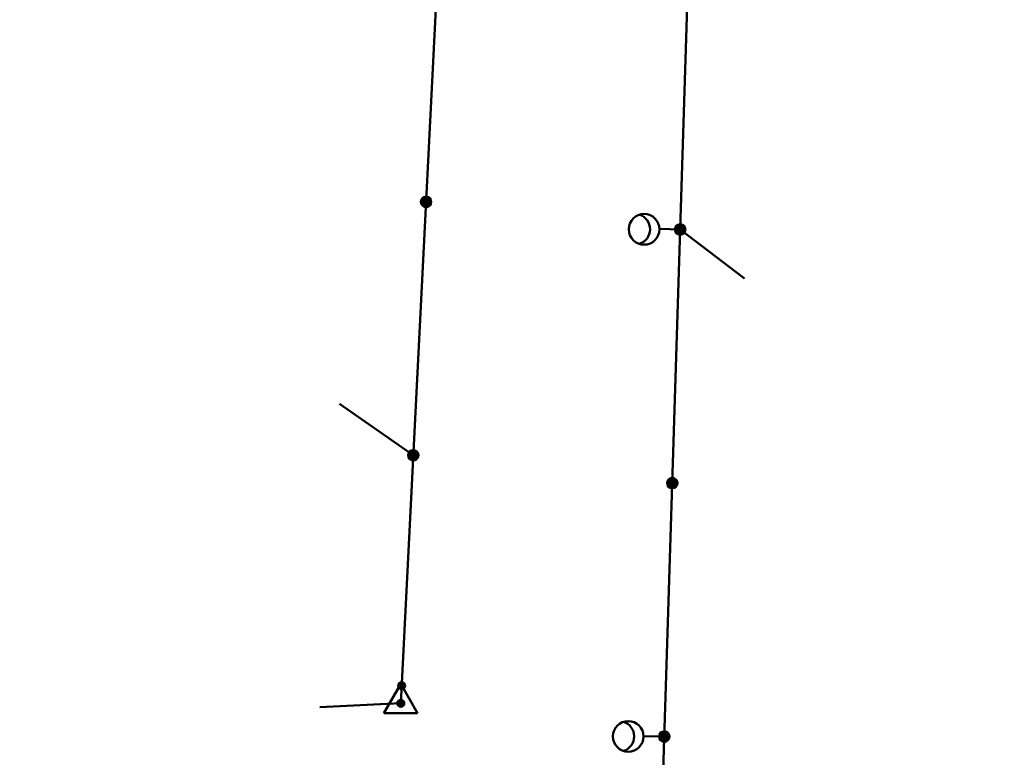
# Model space of a CAD drawing. Header units: millimetres. Extents: x 0 to 5880, y 0 to 297.
# Tile 21 of 35: x 2178 to 2239, y 160 to 205. Entities that reach past the tile are written whole.
import ezdxf

# ---------------------------------------------------------------- set-up
doc = ezdxf.new("R2010")
doc.units = ezdxf.units.MM
doc.linetypes.add('K5LT_BASIC', pattern=[0])
doc.linetypes.add('K5LT_THIN', pattern=[0])
doc.layers.add('Системный слой', color=7, linetype='Continuous')

# ---------------------------------------------------------------- blocks, each defined once
blk = doc.blocks.new('U239')
at = {"layer": 'Системный слой', "color": 7, "linetype": 'K5LT_BASIC', "lineweight": 50}
for p, q in [((2201.656218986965, 164.2585212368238), (2200.626768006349, 162.4754598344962)), ((2202.68566996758, 162.4754598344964), (2201.656218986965, 164.2585212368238)), ((2200.626768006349, 162.4754598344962), (2202.68566996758, 162.4754598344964))]:
    blk.add_line(p, q, dxfattribs=at)
blk = doc.blocks.new('U242')
at = {"layer": 'Системный слой'}
h = blk.add_hatch(color=7, dxfattribs=at)
h.paths.add_polyline_path([(2201.710539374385, 164.1484554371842), (2201.599897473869, 163.9670315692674), (2201.611230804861, 163.9605883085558), (2201.622937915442, 163.9548521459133), (2201.634974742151, 163.949844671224), (2201.64729598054, 163.9455847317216), (2201.659855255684, 163.9420883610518), (2201.672605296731, 163.9393687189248), (2201.685498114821, 163.9374360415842), (2201.698485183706, 163.9362976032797), (2201.711517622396, 163.9359576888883), (2201.724546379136, 163.9364175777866), (2201.737522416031, 163.9376755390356), (2201.750396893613, 163.9397268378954), (2201.763121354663, 163.9425637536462), (2201.775647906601, 163.9461756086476), (2201.787929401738, 163.9505488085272), (2201.799919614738, 163.9556668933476), (2201.811573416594, 163.9615105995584), (2201.822846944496, 163.9680579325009), (2201.833697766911, 163.975284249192), (2201.844085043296, 163.9831623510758), (2201.853969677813, 163.9916625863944), (2201.863314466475, 164.0007529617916), (2201.872084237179, 164.0103992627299), (2201.880245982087, 164.0205651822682), (2201.887768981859, 164.0312124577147), (2201.894624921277, 164.0423010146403), (2201.90078799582, 164.0537891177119), (2201.906235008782, 164.0656335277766), (2201.910945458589, 164.0777896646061), (2201.914901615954, 164.0902117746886), (2201.918088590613, 164.102853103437), (2201.920494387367, 164.1156660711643), (2201.922109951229, 164.1286024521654), (2201.922929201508, 164.1416135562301), (2201.922949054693, 164.1546504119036), (2201.92216943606, 164.1676639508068), (2201.920593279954, 164.1806051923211), (2201.918226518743, 164.1934254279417), (2201.915078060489, 164.2060764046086), (2201.911159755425, 164.2185105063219), (2201.906486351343, 164.23068093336), (2201.901075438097, 164.2425418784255), (2201.89494738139, 164.2540486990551), (2201.888125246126, 164.2651580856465), (2201.880634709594, 164.2758282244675), (2201.872503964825, 164.2860189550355), (2201.863763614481, 164.2956919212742), (2201.854446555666, 164.3048107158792), (2201.844587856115, 164.3133410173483), (2201.834224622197, 164.3212507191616), (2201.823395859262, 164.3285100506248), (2201.821844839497, 164.3294729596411)])
h.paths.add_polyline_path([(2201.498128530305, 164.1423004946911), (2201.498905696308, 164.1292868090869), (2201.500479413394, 164.1163452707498), (2201.502843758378, 164.1035245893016), (2201.505989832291, 164.0908730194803), (2201.509905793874, 164.0784381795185), (2201.514576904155, 164.0662668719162), (2201.519985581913, 164.0544049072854), (2201.52611146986, 164.0428969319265), (2201.532931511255, 164.0317862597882), (2201.54042003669, 164.0211147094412), (2201.548548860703, 164.010922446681), (2201.557287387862, 164.0012478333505), (2201.566602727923, 163.9921272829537), (2201.576459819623, 163.9835951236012), (2201.586821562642, 163.9756834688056), (2201.597648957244, 163.9684220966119), (2201.599890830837, 163.9670356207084), (2201.710539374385, 164.1484554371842), (2201.821844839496, 164.3294729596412), (2201.810535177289, 164.3359576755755), (2201.798849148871, 164.341736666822), (2201.786830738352, 164.3467881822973), (2201.774525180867, 164.3510932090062), (2201.761978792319, 164.3546355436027), (2201.749238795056, 164.3574018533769), (2201.736353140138, 164.3593817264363), (2201.72337032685, 164.3605677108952), (2201.710339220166, 164.3609553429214), (2201.697308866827, 164.3605431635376), (2201.684328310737, 164.3593327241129), (2201.671446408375, 164.3573285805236), (2201.658711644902, 164.3545382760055), (2201.646171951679, 164.3509723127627), (2201.633874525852, 164.3466441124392), (2201.621865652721, 164.3415699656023), (2201.610190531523, 164.3357689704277), (2201.598893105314, 164.3292629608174), (2201.588015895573, 164.3220764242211), (2201.57759984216, 164.3142364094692), (2201.567684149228, 164.3057724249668), (2201.558306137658, 164.2967163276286), (2201.5495011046, 164.2871022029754), (2201.541302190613, 164.2769662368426), (2201.533740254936, 164.266346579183), (2201.526843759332, 164.2552832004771), (2201.520638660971, 164.2438177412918), (2201.515148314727, 164.2319933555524), (2201.510393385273, 164.2198545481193), (2201.506391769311, 164.2074470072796), (2201.503158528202, 164.1948174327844), (2201.500705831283, 164.1820133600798), (2201.499042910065, 164.1690829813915), (2201.498176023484, 164.1560749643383), (2201.498108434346, 164.1430382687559)])
at = {"layer": 'Системный слой', "color": 7, "linetype": 'K5LT_THIN', "lineweight": 18}
blk.add_line((2201.656069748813, 163.1499400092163), (2201.710539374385, 164.1484554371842), dxfattribs=at)
at = {"layer": 'Системный слой', "color": 7, "linetype": 'K5LT_BASIC', "lineweight": 50}
blk.add_circle((2201.710539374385, 164.1484554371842), 0.2125000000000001, dxfattribs=at)
blk = doc.blocks.new('U241')
at = {"layer": 'Системный слой'}
blk.add_blockref('U242', (0, 0), dxfattribs=at)
blk = doc.blocks.new('U240')
at = {"layer": 'Системный слой'}
h = blk.add_hatch(color=7, dxfattribs=at)
h.paths.add_polyline_path([(2201.656218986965, 163.0698136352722), (2201.861788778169, 163.1236403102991), (2201.858101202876, 163.1361447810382), (2201.853653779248, 163.1483995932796), (2201.848463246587, 163.1603586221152), (2201.842549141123, 163.1719768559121), (2201.835933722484, 163.1832105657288), (2201.828641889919, 163.1940174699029), (2201.82070108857, 163.2043568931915), (2201.812141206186, 163.2141899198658), (2201.802994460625, 163.2234795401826), (2201.79329527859, 163.2321907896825), (2201.783080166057, 163.24029088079), (2201.772387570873, 163.2477493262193), (2201.761257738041, 163.2545380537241), (2201.749732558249, 163.2606315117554), (2201.737855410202, 163.2660067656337), (2201.725670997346, 163.2706435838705), (2201.71322517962, 163.2745245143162), (2201.700564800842, 163.277634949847), (2201.6877375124, 163.2799631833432), (2201.674791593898, 163.2815004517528), (2201.661775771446, 163.2822409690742), (2201.648739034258, 163.2821819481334), (2201.635730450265, 163.2813236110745), (2201.622798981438, 163.2796691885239), (2201.609993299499, 163.2772249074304), (2201.597361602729, 163.2739999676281), (2201.584951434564, 163.2700065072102), (2201.572809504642, 163.2652595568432), (2201.560981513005, 163.2597769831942), (2201.549511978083, 163.2535794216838), (2201.538444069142, 163.2466901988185), (2201.527819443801, 163.2391352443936), (2201.517678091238, 163.2309429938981), (2201.508058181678, 163.2221442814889), (2201.498995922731, 163.2127722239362), (2201.490525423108, 163.2028620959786), (2201.482678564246, 163.1924511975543), (2201.47548488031, 163.1815787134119), (2201.468971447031, 163.1702855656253), (2201.463162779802, 163.1586142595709), (2201.458080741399, 163.1466087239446), (2201.453744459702, 163.1343141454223), (2201.450170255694, 163.1217767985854), (2201.447371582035, 163.1090438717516), (2201.445358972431, 163.0961632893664), (2201.444140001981, 163.0831835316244), (2201.443719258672, 163.0701534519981), (2201.444098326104, 163.0571220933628), (2201.445275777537, 163.0441385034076), (2201.447247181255, 163.0312515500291), (2201.450005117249, 163.0185097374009), (2201.450453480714, 163.0167400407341)])
h.paths.add_polyline_path([(2201.813415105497, 162.9268254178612), (2201.821887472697, 162.9367339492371), (2201.829736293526, 162.9471433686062), (2201.836932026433, 162.9580144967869), (2201.843447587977, 162.9693064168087), (2201.849258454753, 162.9809766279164), (2201.854342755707, 162.9929812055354), (2201.858681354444, 163.0052749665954), (2201.862257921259, 163.0178116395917), (2201.865058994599, 163.030544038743), (2201.867074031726, 163.0434242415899), (2201.868295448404, 163.0564037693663), (2201.86871864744, 163.0694337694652), (2201.868342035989, 163.0824651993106), (2201.867167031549, 163.0954490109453), (2201.865198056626, 163.1083363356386), (2201.862442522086, 163.1210786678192), (2201.861790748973, 163.1236327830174), (2201.656218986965, 163.0698136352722), (2201.450453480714, 163.0167400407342), (2201.454095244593, 163.0042221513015), (2201.458497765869, 162.9919511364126), (2201.463644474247, 162.9799731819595), (2201.469515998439, 162.9683333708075), (2201.476090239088, 162.9570755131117), (2201.483342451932, 162.9462419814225), (2201.491245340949, 162.9358735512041), (2201.499769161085, 162.9260092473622), (2201.508881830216, 162.9166861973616), (2201.518549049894, 162.9079394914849), (2201.528734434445, 162.8998020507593), (2201.539399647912, 162.8923045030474), (2201.550504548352, 162.8854750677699), (2201.562007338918, 162.8793394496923), (2201.573864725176, 162.8739207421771), (2201.586032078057, 162.8692393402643), (2201.598463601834, 162.8653128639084), (2201.611112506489, 162.8621560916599), (2201.623931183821, 162.8597809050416), (2201.636871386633, 162.8581962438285), (2201.649884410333, 162.8574080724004), (2201.662921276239, 162.8574193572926), (2201.675932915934, 162.8582300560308), (2201.688870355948, 162.8598371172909), (2201.701684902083, 162.8622344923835), (2201.714328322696, 162.8654131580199), (2201.726753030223, 162.8693611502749), (2201.738912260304, 162.8740636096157), (2201.750760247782, 162.8795028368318), (2201.762252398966, 162.8856583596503), (2201.773345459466, 162.8925070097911), (2201.783997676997, 162.9000230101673), (2201.794168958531, 162.9081780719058), (2201.803821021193, 162.9169415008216), (2201.812917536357, 162.926280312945)])
at = {"layer": 'Системный слой', "color": 7, "linetype": 'K5LT_BASIC', "lineweight": 50}
blk.add_circle((2201.656218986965, 163.0698136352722), 0.2125, dxfattribs=at)
at = {"layer": 'Системный слой'}
blk.add_blockref('U241', (0, 0), dxfattribs=at)
blk = doc.blocks.new('U238')
at = {"layer": 'Системный слой'}
for name in ['U239', 'U240']:
    blk.add_blockref(name, (0, 0), dxfattribs=at)
blk = doc.blocks.new('U251')
at = {"layer": 'Системный слой'}
h = blk.add_hatch(color=7, dxfattribs=at)
h.paths.add_polyline_path([(2218.726038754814, 192.0236017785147), (2218.595971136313, 192.3146068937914), (2218.581561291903, 192.307728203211), (2218.567514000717, 192.3001365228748), (2218.55386451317, 192.291850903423), (2218.540647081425, 192.2828921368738), (2218.527894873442, 192.2732827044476), (2218.515639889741, 192.2630467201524), (2218.503912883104, 192.252209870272), (2218.492743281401, 192.2407993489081), (2218.482159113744, 192.2288437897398), (2218.472186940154, 192.2163731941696), (2218.462851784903, 192.2034188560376), (2218.454177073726, 192.1900132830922), (2218.446184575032, 192.1761901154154), (2218.438894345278, 192.1619840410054), (2218.432324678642, 192.1474307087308), (2218.426492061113, 192.1325666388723), (2218.421411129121, 192.1174291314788), (2218.417094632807, 192.1020561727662), (2218.413553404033, 192.0864863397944), (2218.410796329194, 192.0707587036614), (2218.408830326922, 192.0549127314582), (2218.407660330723, 192.0389881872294), (2218.407289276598, 192.0230250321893), (2218.407718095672, 192.0070633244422), (2218.408945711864, 191.9911431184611), (2218.410969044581, 191.9753043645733), (2218.413783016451, 191.95958680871), (2218.417380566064, 191.9440298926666), (2218.421752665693, 191.9286726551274), (2218.426888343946, 191.9135536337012), (2218.432774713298, 191.898710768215), (2218.439397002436, 191.8841813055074), (2218.446738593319, 191.8700017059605), (2218.454781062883, 191.8562075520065), (2218.463504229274, 191.8428334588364), (2218.472886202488, 191.8299129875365), (2218.482903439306, 191.8174785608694), (2218.493530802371, 191.8055613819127), (2218.50474162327, 191.7941913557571), (2218.516507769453, 191.7833970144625), (2218.528799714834, 191.7732054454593), (2218.54158661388, 191.7636422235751), (2218.554836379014, 191.7547313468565), (2218.56851576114, 191.746495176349), (2218.582590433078, 191.7389543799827), (2218.597025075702, 191.7321278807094), (2218.611783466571, 191.7260328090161), (2218.626828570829, 191.7206844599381), (2218.642122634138, 191.7160962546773), (2218.657627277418, 191.7122797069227), (2218.673303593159, 191.7092443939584), (2218.689112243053, 191.7069979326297), (2218.705013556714, 191.7055459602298), (2218.720967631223, 191.7048921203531), (2218.736934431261, 191.7050380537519), (2218.752873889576, 191.7059833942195), (2218.76874600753, 191.7077257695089), (2218.784510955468, 191.7102608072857), (2218.800129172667, 191.7135821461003), (2218.815561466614, 191.7176814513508), (2218.830769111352, 191.722548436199), (2218.845713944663, 191.7281708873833), (2218.855039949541, 191.7321223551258)])
h.paths.add_polyline_path([(2218.899084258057, 192.2912896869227), (2218.8854617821, 192.2996196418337), (2218.871439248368, 192.3072569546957), (2218.857051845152, 192.3141824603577), (2218.842335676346, 192.3203787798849), (2218.827327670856, 192.3258303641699), (2218.812065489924, 192.3305235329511), (2218.796587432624, 192.334446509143), (2218.78093233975, 192.3375894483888), (2218.765139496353, 192.3399444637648), (2218.749248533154, 192.3415056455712), (2218.7332993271, 192.3422690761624), (2218.717331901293, 192.342232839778), (2218.701386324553, 192.3413970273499), (2218.685502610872, 192.3397637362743), (2218.669720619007, 192.3373370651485), (2218.654079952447, 192.334123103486), (2218.638619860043, 192.3301299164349), (2218.623379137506, 192.3253675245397), (2218.608396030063, 192.3198478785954), (2218.595981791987, 192.3146116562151), (2218.726038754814, 192.0236017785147), (2218.855039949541, 191.7321223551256), (2218.86947488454, 191.738948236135), (2218.883549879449, 191.7464884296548), (2218.897229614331, 191.7547240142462), (2218.910479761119, 191.7636343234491), (2218.92326706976, 191.7731969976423), (2218.93555945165, 191.7833880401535), (2218.947326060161, 191.7941818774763), (2218.958537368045, 191.8055514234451), (2218.969165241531, 191.8174681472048), (2218.979183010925, 191.8299021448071), (2218.988565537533, 191.842822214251), (2218.997289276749, 191.8561959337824), (2219.00533233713, 191.8699897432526), (2219.01267453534, 191.884169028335), (2219.01929744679, 191.8986982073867), (2219.02518445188, 191.9135408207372), (2219.030320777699, 191.9286596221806), (2219.034693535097, 191.9440166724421), (2219.038291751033, 191.9595734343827), (2219.041106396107, 191.9752908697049), (2219.04313040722, 191.9911295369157), (2219.044358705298, 192.0070496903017), (2219.044788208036, 192.0230113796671), (2219.044417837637, 192.0389745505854), (2219.043248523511, 192.0548991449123), (2219.041283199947, 192.0707452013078), (2219.03852679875, 192.0864729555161), (2219.034986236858, 192.1020429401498), (2219.030670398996, 192.1174160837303), (2219.025590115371, 192.1325538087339), (2219.019758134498, 192.1474181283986), (2219.013189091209, 192.1619717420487), (2219.00589946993, 192.1761781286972), (2218.99790756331, 192.1900016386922), (2218.989233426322, 192.2034075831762), (2218.979898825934, 192.2163623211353), (2218.969927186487, 192.2288333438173), (2218.959343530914, 192.2407893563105), (2218.948174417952, 192.2522003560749), (2218.936447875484, 192.2630377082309), (2218.924193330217, 192.2732742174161), (2218.911441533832, 192.2828841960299)])
at = {"layer": 'Системный слой', "color": 7, "linetype": 'K5LT_BASIC', "lineweight": 50}
blk.add_circle((2218.726038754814, 192.0236017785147), 0.3187500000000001, dxfattribs=at)
blk = doc.blocks.new('U252')
at = {"layer": 'Системный слой'}
h = blk.add_hatch(color=7, dxfattribs=at)
h.paths.add_polyline_path([(2218.240216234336, 176.5312173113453), (2218.110148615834, 176.8222224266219), (2218.095738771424, 176.8153437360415), (2218.081691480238, 176.8077520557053), (2218.068041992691, 176.7994664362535), (2218.054824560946, 176.7905076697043), (2218.042072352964, 176.7808982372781), (2218.029817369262, 176.770662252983), (2218.018090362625, 176.7598254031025), (2218.006920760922, 176.7484148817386), (2217.996336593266, 176.7364593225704), (2217.986364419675, 176.7239887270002), (2217.977029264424, 176.7110343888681), (2217.968354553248, 176.6976288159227), (2217.960362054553, 176.6838056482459), (2217.953071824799, 176.6695995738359), (2217.946502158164, 176.6550462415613), (2217.940669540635, 176.6401821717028), (2217.935588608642, 176.6250446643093), (2217.931272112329, 176.6096717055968), (2217.927730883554, 176.594101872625), (2217.924973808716, 176.578374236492), (2217.923007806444, 176.5625282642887), (2217.921837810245, 176.5466037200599), (2217.921466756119, 176.5306405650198), (2217.921895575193, 176.5146788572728), (2217.923123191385, 176.4987586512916), (2217.925146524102, 176.4829198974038), (2217.927960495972, 176.4672023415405), (2217.931558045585, 176.4516454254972), (2217.935930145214, 176.4362881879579), (2217.941065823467, 176.4211691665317), (2217.94695219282, 176.4063263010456), (2217.953574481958, 176.3917968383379), (2217.960916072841, 176.377617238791), (2217.968958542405, 176.363823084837), (2217.977681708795, 176.350448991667), (2217.98706368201, 176.337528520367), (2217.997080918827, 176.3250940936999), (2218.007708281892, 176.3131769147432), (2218.018919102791, 176.3018068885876), (2218.030685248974, 176.291012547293), (2218.042977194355, 176.2808209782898), (2218.055764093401, 176.2712577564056), (2218.069013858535, 176.2623468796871), (2218.082693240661, 176.2541107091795), (2218.096767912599, 176.2465699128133), (2218.111202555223, 176.23974341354), (2218.125960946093, 176.2336483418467), (2218.141006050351, 176.2282999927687), (2218.156300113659, 176.2237117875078), (2218.171804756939, 176.2198952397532), (2218.18748107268, 176.2168599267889), (2218.203289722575, 176.2146134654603), (2218.219191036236, 176.2131614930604), (2218.235145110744, 176.2125076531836), (2218.251111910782, 176.2126535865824), (2218.267051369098, 176.21359892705), (2218.282923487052, 176.2153413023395), (2218.298688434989, 176.2178763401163), (2218.314306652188, 176.2211976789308), (2218.329738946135, 176.2252969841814), (2218.344946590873, 176.2301639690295), (2218.359891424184, 176.2357864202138), (2218.369217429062, 176.2397378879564)])
h.paths.add_polyline_path([(2218.413261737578, 176.7989052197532), (2218.399639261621, 176.8072351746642), (2218.38561672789, 176.8148724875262), (2218.371229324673, 176.8217979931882), (2218.356513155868, 176.8279943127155), (2218.341505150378, 176.8334458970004), (2218.326242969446, 176.8381390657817), (2218.310764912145, 176.8420620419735), (2218.295109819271, 176.8452049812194), (2218.279316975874, 176.8475599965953), (2218.263426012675, 176.8491211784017), (2218.247476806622, 176.849884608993), (2218.231509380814, 176.8498483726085), (2218.215563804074, 176.8490125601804), (2218.199680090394, 176.8473792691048), (2218.183898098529, 176.844952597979), (2218.168257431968, 176.8417386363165), (2218.152797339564, 176.8377454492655), (2218.137556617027, 176.8329830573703), (2218.122573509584, 176.8274634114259), (2218.110159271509, 176.8222271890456), (2218.240216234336, 176.5312173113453), (2218.369217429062, 176.2397378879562), (2218.383652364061, 176.2465637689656), (2218.39772735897, 176.2541039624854), (2218.411407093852, 176.2623395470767), (2218.42465724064, 176.2712498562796), (2218.437444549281, 176.2808125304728), (2218.449736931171, 176.291003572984), (2218.461503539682, 176.3017974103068), (2218.472714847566, 176.3131669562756), (2218.483342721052, 176.3250836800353), (2218.493360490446, 176.3375176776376), (2218.502743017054, 176.3504377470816), (2218.51146675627, 176.363811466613), (2218.519509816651, 176.3776052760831), (2218.526852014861, 176.3917845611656), (2218.533474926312, 176.4063137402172), (2218.539361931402, 176.4211563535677), (2218.54449825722, 176.4362751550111), (2218.548871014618, 176.4516322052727), (2218.552469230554, 176.4671889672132), (2218.555283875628, 176.4829064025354), (2218.557307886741, 176.4987450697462), (2218.558536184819, 176.5146652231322), (2218.558965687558, 176.5306269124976), (2218.558595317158, 176.5465900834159), (2218.557426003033, 176.5625146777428), (2218.555460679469, 176.5783607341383), (2218.552704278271, 176.5940884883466), (2218.54916371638, 176.6096584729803), (2218.544847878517, 176.6250316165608), (2218.539767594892, 176.6401693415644), (2218.533935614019, 176.6550336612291), (2218.52736657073, 176.6695872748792), (2218.520076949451, 176.6837936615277), (2218.512085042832, 176.6976171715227), (2218.503410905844, 176.7110231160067), (2218.494076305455, 176.7239778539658), (2218.484104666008, 176.7364488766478), (2218.473521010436, 176.7484048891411), (2218.462351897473, 176.7598158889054), (2218.450625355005, 176.7706532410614), (2218.438370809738, 176.7808897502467), (2218.425619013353, 176.7904997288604)])
at = {"layer": 'Системный слой', "color": 7, "linetype": 'K5LT_BASIC', "lineweight": 50}
blk.add_circle((2218.240216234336, 176.5312173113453), 0.3187500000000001, dxfattribs=at)
blk = doc.blocks.new('U253')
at = {"layer": 'Системный слой'}
h = blk.add_hatch(color=7, dxfattribs=at)
h.paths.add_polyline_path([(2217.754393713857, 161.0388328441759), (2217.624326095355, 161.3298379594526), (2217.609916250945, 161.3229592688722), (2217.59586895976, 161.3153675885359), (2217.582219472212, 161.3070819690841), (2217.569002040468, 161.298123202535), (2217.556249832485, 161.2885137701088), (2217.543994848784, 161.2782777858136), (2217.532267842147, 161.2674409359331), (2217.521098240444, 161.2560304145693), (2217.510514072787, 161.244074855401), (2217.500541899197, 161.2316042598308), (2217.491206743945, 161.2186499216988), (2217.482532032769, 161.2052443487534), (2217.474539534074, 161.1914211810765), (2217.467249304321, 161.1772151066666), (2217.460679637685, 161.1626617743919), (2217.454847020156, 161.1477977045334), (2217.449766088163, 161.13266019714), (2217.44544959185, 161.1172872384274), (2217.441908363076, 161.1017174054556), (2217.439151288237, 161.0859897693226), (2217.437185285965, 161.0701437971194), (2217.436015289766, 161.0542192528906), (2217.43564423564, 161.0382560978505), (2217.436073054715, 161.0222943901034), (2217.437300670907, 161.0063741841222), (2217.439324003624, 160.9905354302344), (2217.442137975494, 160.9748178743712), (2217.445735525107, 160.9592609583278), (2217.450107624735, 160.9439037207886), (2217.455243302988, 160.9287846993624), (2217.461129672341, 160.9139418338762), (2217.467751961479, 160.8994123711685), (2217.475093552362, 160.8852327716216), (2217.483136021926, 160.8714386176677), (2217.491859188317, 160.8580645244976), (2217.501241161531, 160.8451440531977), (2217.511258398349, 160.8327096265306), (2217.521885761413, 160.8207924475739), (2217.533096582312, 160.8094224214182), (2217.544862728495, 160.7986280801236), (2217.557154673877, 160.7884365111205), (2217.569941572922, 160.7788732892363), (2217.583191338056, 160.7699624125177), (2217.596870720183, 160.7617262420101), (2217.610945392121, 160.7541854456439), (2217.625380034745, 160.7473589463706), (2217.640138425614, 160.7412638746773), (2217.655183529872, 160.7359155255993), (2217.670477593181, 160.7313273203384), (2217.68598223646, 160.7275107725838), (2217.701658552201, 160.7244754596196), (2217.717467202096, 160.7222289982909), (2217.733368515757, 160.720777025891), (2217.749322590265, 160.7201231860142), (2217.765289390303, 160.7202691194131), (2217.781228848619, 160.7212144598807), (2217.797100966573, 160.7229568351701), (2217.81286591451, 160.7254918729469), (2217.82848413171, 160.7288132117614), (2217.843916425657, 160.732912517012), (2217.859124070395, 160.7377795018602), (2217.874068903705, 160.7434019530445), (2217.883394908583, 160.7473534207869)])
h.paths.add_polyline_path([(2217.927439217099, 161.3065207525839), (2217.913816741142, 161.3148507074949), (2217.899794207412, 161.3224880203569), (2217.885406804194, 161.3294135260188), (2217.870690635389, 161.3356098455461), (2217.855682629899, 161.3410614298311), (2217.840420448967, 161.3457545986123), (2217.824942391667, 161.3496775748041), (2217.809287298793, 161.35282051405), (2217.793494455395, 161.3551755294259), (2217.777603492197, 161.3567367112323), (2217.761654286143, 161.3575001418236), (2217.745686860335, 161.3574639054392), (2217.729741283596, 161.356628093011), (2217.713857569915, 161.3549948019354), (2217.69807557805, 161.3525681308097), (2217.68243491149, 161.3493541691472), (2217.666974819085, 161.3453609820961), (2217.651734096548, 161.3405985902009), (2217.636750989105, 161.3350789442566), (2217.62433675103, 161.3298427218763), (2217.754393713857, 161.0388328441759), (2217.883394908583, 160.7473534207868), (2217.897829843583, 160.7541793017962), (2217.911904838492, 160.761719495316), (2217.925584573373, 160.7699550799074), (2217.938834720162, 160.7788653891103), (2217.951622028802, 160.7884280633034), (2217.963914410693, 160.7986191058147), (2217.975681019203, 160.8094129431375), (2217.986892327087, 160.8207824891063), (2217.997520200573, 160.832699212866), (2218.007537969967, 160.8451332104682), (2218.016920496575, 160.8580532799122), (2218.025644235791, 160.8714269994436), (2218.033687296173, 160.8852208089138), (2218.041029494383, 160.8994000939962), (2218.047652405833, 160.9139292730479), (2218.053539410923, 160.9287718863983), (2218.058675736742, 160.9438906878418), (2218.06304849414, 160.9592477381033), (2218.066646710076, 160.9748045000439), (2218.06946135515, 160.9905219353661), (2218.071485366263, 161.0063606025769), (2218.072713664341, 161.0222807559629), (2218.073143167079, 161.0382424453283), (2218.072772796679, 161.0542056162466), (2218.071603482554, 161.0701302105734), (2218.06963815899, 161.085976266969), (2218.066881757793, 161.1017040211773), (2218.063341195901, 161.117274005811), (2218.059025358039, 161.1326471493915), (2218.053945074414, 161.1477848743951), (2218.04811309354, 161.1626491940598), (2218.041544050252, 161.1772028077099), (2218.034254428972, 161.1914091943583), (2218.026262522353, 161.2052327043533), (2218.017588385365, 161.2186386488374), (2218.008253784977, 161.2315933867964), (2217.99828214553, 161.2440644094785), (2217.987698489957, 161.2560204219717), (2217.976529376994, 161.2674314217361), (2217.964802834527, 161.278268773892), (2217.95254828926, 161.2885052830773), (2217.939796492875, 161.2981152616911)])
at = {"layer": 'Системный слой', "color": 7, "linetype": 'K5LT_BASIC', "lineweight": 50}
blk.add_circle((2217.754393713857, 161.0388328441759), 0.3187500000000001, dxfattribs=at)
blk = doc.blocks.new('U258')
at = {"layer": 'Системный слой'}
h = blk.add_hatch(color=7, dxfattribs=at)
h.paths.add_polyline_path([(2203.199271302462, 193.7102565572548), (2203.06920368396, 194.0012616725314), (2203.05479383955, 193.994382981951), (2203.040746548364, 193.9867913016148), (2203.027097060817, 193.978505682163), (2203.013879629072, 193.9695469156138), (2203.00112742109, 193.9599374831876), (2202.988872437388, 193.9497014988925), (2202.977145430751, 193.938864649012), (2202.965975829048, 193.9274541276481), (2202.955391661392, 193.9154985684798), (2202.945419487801, 193.9030279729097), (2202.93608433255, 193.8900736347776), (2202.927409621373, 193.8766680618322), (2202.919417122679, 193.8628448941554), (2202.912126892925, 193.8486388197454), (2202.90555722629, 193.8340854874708), (2202.89972460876, 193.8192214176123), (2202.894643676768, 193.8040839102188), (2202.890327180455, 193.7887109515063), (2202.88678595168, 193.7731411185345), (2202.884028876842, 193.7574134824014), (2202.88206287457, 193.7415675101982), (2202.880892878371, 193.7256429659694), (2202.880521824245, 193.7096798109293), (2202.880950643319, 193.6937181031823), (2202.882178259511, 193.6777978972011), (2202.884201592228, 193.6619591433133), (2202.887015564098, 193.64624158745), (2202.890613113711, 193.6306846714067), (2202.89498521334, 193.6153274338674), (2202.900120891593, 193.6002084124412), (2202.906007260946, 193.5853655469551), (2202.912629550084, 193.5708360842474), (2202.919971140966, 193.5566564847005), (2202.928013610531, 193.5428623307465), (2202.936736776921, 193.5294882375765), (2202.946118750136, 193.5165677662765), (2202.956135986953, 193.5041333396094), (2202.966763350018, 193.4922161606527), (2202.977974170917, 193.4808461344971), (2202.9897403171, 193.4700517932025), (2203.002032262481, 193.4598602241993), (2203.014819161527, 193.4502970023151), (2203.028068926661, 193.4413861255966), (2203.041748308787, 193.433149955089), (2203.055822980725, 193.4256091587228), (2203.070257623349, 193.4187826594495), (2203.085016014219, 193.4126875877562), (2203.100061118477, 193.4073392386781), (2203.115355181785, 193.4027510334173), (2203.130859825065, 193.3989344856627), (2203.146536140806, 193.3958991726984), (2203.162344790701, 193.3936527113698), (2203.178246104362, 193.3922007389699), (2203.19420017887, 193.3915468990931), (2203.210166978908, 193.3916928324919), (2203.226106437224, 193.3926381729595), (2203.241978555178, 193.3943805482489), (2203.257743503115, 193.3969155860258), (2203.273361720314, 193.4002369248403), (2203.288794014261, 193.4043362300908), (2203.304001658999, 193.4092032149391), (2203.31894649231, 193.4148256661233), (2203.328272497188, 193.4187771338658)])
h.paths.add_polyline_path([(2203.372316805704, 193.9779444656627), (2203.358694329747, 193.9862744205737), (2203.344671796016, 193.9939117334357), (2203.330284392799, 194.0008372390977), (2203.315568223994, 194.007033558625), (2203.300560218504, 194.0124851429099), (2203.285298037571, 194.0171783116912), (2203.269819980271, 194.021101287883), (2203.254164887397, 194.0242442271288), (2203.238372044, 194.0265992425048), (2203.222481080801, 194.0281604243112), (2203.206531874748, 194.0289238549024), (2203.19056444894, 194.028887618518), (2203.1746188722, 194.0280518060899), (2203.15873515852, 194.0264185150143), (2203.142953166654, 194.0239918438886), (2203.127312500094, 194.020777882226), (2203.11185240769, 194.0167846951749), (2203.096611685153, 194.0120223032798), (2203.08162857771, 194.0065026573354), (2203.069214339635, 194.0012664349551), (2203.199271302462, 193.7102565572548), (2203.328272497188, 193.4187771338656), (2203.342707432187, 193.4256030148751), (2203.356782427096, 193.4331432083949), (2203.370462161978, 193.4413787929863), (2203.383712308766, 193.4502891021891), (2203.396499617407, 193.4598517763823), (2203.408791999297, 193.4700428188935), (2203.420558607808, 193.4808366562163), (2203.431769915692, 193.4922062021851), (2203.442397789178, 193.5041229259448), (2203.452415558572, 193.5165569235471), (2203.46179808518, 193.5294769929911), (2203.470521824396, 193.5428507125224), (2203.478564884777, 193.5566445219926), (2203.485907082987, 193.570823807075), (2203.492529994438, 193.5853529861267), (2203.498416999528, 193.6001955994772), (2203.503553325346, 193.6153144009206), (2203.507926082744, 193.6306714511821), (2203.51152429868, 193.6462282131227), (2203.514338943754, 193.6619456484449), (2203.516362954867, 193.6777843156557), (2203.517591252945, 193.6937044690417), (2203.518020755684, 193.7096661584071), (2203.517650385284, 193.7256293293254), (2203.516481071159, 193.7415539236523), (2203.514515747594, 193.7573999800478), (2203.511759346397, 193.7731277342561), (2203.508218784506, 193.7886977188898), (2203.503902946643, 193.8040708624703), (2203.498822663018, 193.8192085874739), (2203.492990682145, 193.8340729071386), (2203.486421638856, 193.8486265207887), (2203.479132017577, 193.8628329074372), (2203.471140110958, 193.8766564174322), (2203.46246597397, 193.8900623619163), (2203.453131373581, 193.9030170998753), (2203.443159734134, 193.9154881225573), (2203.432576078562, 193.9274441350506), (2203.421406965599, 193.9388551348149), (2203.409680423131, 193.9496924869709), (2203.397425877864, 193.9599289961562), (2203.384674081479, 193.9695389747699)])
at = {"layer": 'Системный слой', "color": 7, "linetype": 'K5LT_BASIC', "lineweight": 50}
blk.add_circle((2203.199271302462, 193.7102565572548), 0.3187500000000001, dxfattribs=at)
blk = doc.blocks.new('U259')
at = {"layer": 'Системный слой'}
h = blk.add_hatch(color=7, dxfattribs=at)
h.paths.add_polyline_path([(2202.419679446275, 178.2298742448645), (2202.289611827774, 178.5208793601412), (2202.275201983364, 178.5140006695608), (2202.261154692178, 178.5064089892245), (2202.247505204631, 178.4981233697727), (2202.234287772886, 178.4891646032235), (2202.221535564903, 178.4795551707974), (2202.209280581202, 178.4693191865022), (2202.197553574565, 178.4584823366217), (2202.186383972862, 178.4470718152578), (2202.175799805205, 178.4351162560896), (2202.165827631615, 178.4226456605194), (2202.156492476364, 178.4096913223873), (2202.147817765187, 178.3962857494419), (2202.139825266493, 178.3824625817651), (2202.132535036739, 178.3682565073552), (2202.125965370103, 178.3537031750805), (2202.120132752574, 178.338839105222), (2202.115051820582, 178.3237015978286), (2202.110735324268, 178.308328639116), (2202.107194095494, 178.2927588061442), (2202.104437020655, 178.2770311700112), (2202.102471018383, 178.261185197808), (2202.101301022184, 178.2452606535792), (2202.100929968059, 178.229297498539), (2202.101358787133, 178.213335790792), (2202.102586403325, 178.1974155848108), (2202.104609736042, 178.181576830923), (2202.107423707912, 178.1658592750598), (2202.111021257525, 178.1503023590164), (2202.115393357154, 178.1349451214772), (2202.120529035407, 178.1198261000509), (2202.126415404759, 178.1049832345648), (2202.133037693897, 178.0904537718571), (2202.14037928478, 178.0762741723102), (2202.148421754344, 178.0624800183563), (2202.157144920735, 178.0491059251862), (2202.166526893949, 178.0361854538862), (2202.176544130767, 178.0237510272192), (2202.187171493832, 178.0118338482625), (2202.198382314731, 178.0004638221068), (2202.210148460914, 177.9896694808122), (2202.222440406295, 177.9794779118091), (2202.235227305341, 177.9699146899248), (2202.248477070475, 177.9610038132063), (2202.262156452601, 177.9527676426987), (2202.276231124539, 177.9452268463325), (2202.290665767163, 177.9384003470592), (2202.305424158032, 177.9323052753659), (2202.32046926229, 177.9269569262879), (2202.335763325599, 177.922368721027), (2202.351267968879, 177.9185521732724), (2202.36694428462, 177.9155168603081), (2202.382752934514, 177.9132703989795), (2202.398654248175, 177.9118184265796), (2202.414608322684, 177.9111645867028), (2202.430575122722, 177.9113105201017), (2202.446514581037, 177.9122558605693), (2202.462386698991, 177.9139982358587), (2202.478151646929, 177.9165332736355), (2202.493769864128, 177.91985461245), (2202.509202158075, 177.9239539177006), (2202.524409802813, 177.9288209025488), (2202.539354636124, 177.9344433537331), (2202.548680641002, 177.9383948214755)])
h.paths.add_polyline_path([(2202.592724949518, 178.4975621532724), (2202.579102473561, 178.5058921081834), (2202.56507993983, 178.5135294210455), (2202.550692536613, 178.5204549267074), (2202.535976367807, 178.5266512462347), (2202.520968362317, 178.5321028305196), (2202.505706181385, 178.5367959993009), (2202.490228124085, 178.5407189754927), (2202.474573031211, 178.5438619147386), (2202.458780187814, 178.5462169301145), (2202.442889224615, 178.5477781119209), (2202.426940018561, 178.5485415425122), (2202.410972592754, 178.5485053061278), (2202.395027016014, 178.5476694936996), (2202.379143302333, 178.546036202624), (2202.363361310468, 178.5436095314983), (2202.347720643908, 178.5403955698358), (2202.332260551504, 178.5364023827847), (2202.317019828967, 178.5316399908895), (2202.302036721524, 178.5261203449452), (2202.289622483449, 178.5208841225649), (2202.419679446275, 178.2298742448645), (2202.548680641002, 177.9383948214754), (2202.563115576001, 177.9452207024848), (2202.57719057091, 177.9527608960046), (2202.590870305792, 177.960996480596), (2202.60412045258, 177.9699067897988), (2202.616907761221, 177.979469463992), (2202.629200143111, 177.9896605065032), (2202.640966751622, 178.0004543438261), (2202.652178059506, 178.0118238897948), (2202.662805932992, 178.0237406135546), (2202.672823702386, 178.0361746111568), (2202.682206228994, 178.0490946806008), (2202.69092996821, 178.0624684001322), (2202.698973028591, 178.0762622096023), (2202.706315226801, 178.0904414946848), (2202.712938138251, 178.1049706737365), (2202.718825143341, 178.1198132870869), (2202.72396146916, 178.1349320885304), (2202.728334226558, 178.1502891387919), (2202.731932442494, 178.1658459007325), (2202.734747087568, 178.1815633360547), (2202.736771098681, 178.1974020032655), (2202.737999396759, 178.2133221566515), (2202.738428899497, 178.2292838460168), (2202.738058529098, 178.2452470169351), (2202.736889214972, 178.261171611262), (2202.734923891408, 178.2770176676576), (2202.732167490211, 178.2927454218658), (2202.728626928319, 178.3083154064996), (2202.724311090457, 178.32368855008), (2202.719230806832, 178.3388262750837), (2202.713398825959, 178.3536905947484), (2202.70682978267, 178.3682442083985), (2202.699540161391, 178.3824505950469), (2202.691548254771, 178.3962741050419), (2202.682874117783, 178.409680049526), (2202.673539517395, 178.422634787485), (2202.663567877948, 178.4351058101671), (2202.652984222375, 178.4470618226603), (2202.641815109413, 178.4584728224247), (2202.630088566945, 178.4693101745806), (2202.617834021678, 178.4795466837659), (2202.605082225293, 178.4891566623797)])
at = {"layer": 'Системный слой', "color": 7, "linetype": 'K5LT_BASIC', "lineweight": 50}
blk.add_circle((2202.419679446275, 178.2298742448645), 0.3187500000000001, dxfattribs=at)
blk = doc.blocks.new('U280')
at = {"layer": 'Системный слой', "color": 7, "linetype": 'K5LT_BASIC', "lineweight": 50}
blk.add_line((2216.487444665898, 161.0691233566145), (2217.754393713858, 161.0388328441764), dxfattribs=at)
blk.add_circle((2215.550159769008, 161.0490417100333), 0.937500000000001, dxfattribs=at)
blk.add_arc((2214.976616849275, 161.0533653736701), 0.937500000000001, 287.3802958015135, 71.75587006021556, dxfattribs=at)
blk = doc.blocks.new('U330')
at = {"layer": 'Системный слой', "color": 7, "linetype": 'K5LT_BASIC', "lineweight": 50}
blk.add_line((2217.459089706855, 192.0538922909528), (2218.726038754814, 192.0236017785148), dxfattribs=at)
blk.add_circle((2216.521804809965, 192.0338106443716), 0.937500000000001, dxfattribs=at)
blk.add_arc((2215.948261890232, 192.0381343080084), 0.937500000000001, 287.3802958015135, 71.75587006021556, dxfattribs=at)

msp = doc.modelspace()

# ---------------------------------------------------------------- linework, layer by layer
at = {"layer": 'Системный слой', "color": 7, "linetype": 'K5LT_BASIC', "lineweight": 50}
for p, q in [((2201.656218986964, 163.0698136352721), (2206.292490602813, 255.1324186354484)), ((2220.700672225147, 254.9926483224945), (2216.783155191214, 130.0670273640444)), ((2218.726038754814, 192.0236017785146), (2222.6583380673, 189.0345178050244)), ((2202.419679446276, 178.2298742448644), (2197.908617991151, 181.3614503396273)), ((2201.656218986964, 163.0698136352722), (2196.717606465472, 162.8448525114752))]:
    msp.add_line(p, q, dxfattribs=at)

# ---------------------------------------------------------------- block references
at = {"layer": 'Системный слой'}
for name in ['U258', 'U330', 'U251', 'U259', 'U252', 'U238', 'U280', 'U253']:
    msp.add_blockref(name, (0, 0), dxfattribs=at)

doc.saveas('drawing.dxf')
